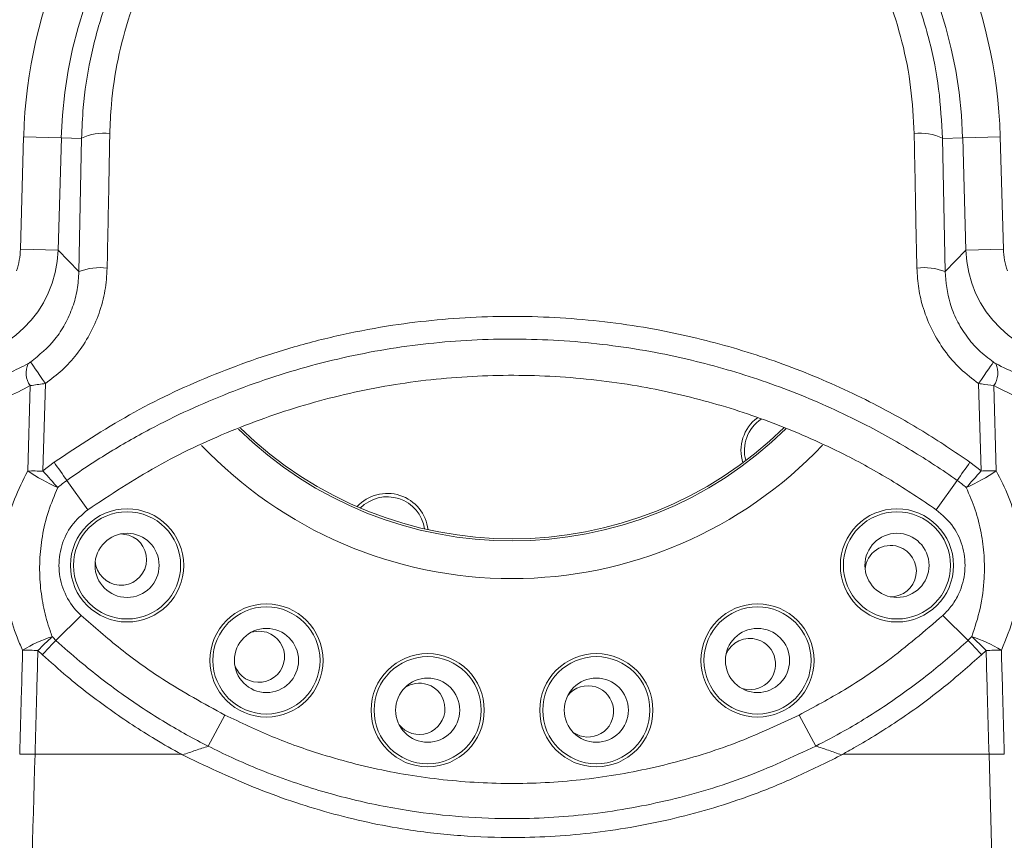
# Model space of a CAD drawing. Header units: millimetres. Extents: x 0 to 16820, y 0 to 11880.
# Tile 24 of 120: x 2656 to 2786, y 7948 to 8057. Entities that reach past the tile are written whole.
import ezdxf

# ---------------------------------------------------------------- set-up
doc = ezdxf.new("R2010")
doc.units = ezdxf.units.MM
doc.header["$LTSCALE"] = 20
doc.linetypes.add('PHANTOM', pattern=[12.7, 6.35, -1.27, 1.27, -1.27, 1.27, -1.27])
doc.styles.add('SLDTEXTSTYLE0', font='TXT', dxfattribs={"width": 0.605})
doc.dimstyles.new('SLDDIMSTYLE0', dxfattribs={"dimtxt": 140, "dimasz": 100, "dimexe": 0, "dimexo": 0.0625, "dimgap": 35, "dimtad": 1, "dimtoh": 1, "dimdec": 0, "dimrnd": 1e-09, "dimzin": 12, "dimdsep": 46, "dimtxsty": 'SLDTEXTSTYLE0', "dimsah": 1, "dimcen": 0.09, "dimadec": 0, "dimazin": 0, "dimtfac": 1, "dimtofl": 0, "dimtmove": 0, "dimatfit": 3, "dimfxl": 0, "dimfrac": 2, "dimtolj": 1, "dimtzin": 12, "dimarcsym": 0})

# ---------------------------------------------------------------- blocks, each defined once
blk = doc.blocks.new('*D5')
at = {"color": 7, "linetype": 'Continuous', "lineweight": 0}
for p, q in [((2720.78, 9015.29), (5150.78, 9015.29)), ((5120.78, 9015.29), (5120.78, 6644.47)), ((2871.03, 6644.47), (5150.78, 6644.47))]:
    blk.add_line(p, q, dxfattribs=at)
for points in [[(5120.78, 9015.29), (5105.78, 8915.29), (5135.78, 8915.29)], [(5120.78, 6644.47), (5135.78, 6744.47), (5105.78, 6744.47)]]:
    blk.add_solid(points, dxfattribs=at)
at = {"color": 7, "linetype": 'Continuous', "lineweight": 0, "insert": (4940.31, 7616), "char_height": 140, "attachment_point": 1, "rotation": 90, "style": 'SLDTEXTSTYLE0'}
blk.add_mtext('2371', dxfattribs=at)

msp = doc.modelspace()

# ---------------------------------------------------------------- linework, layer by layer
at = {"color": 8, "linetype": 'Continuous', "lineweight": 0}
for p, q in [((2655.64, 8026.41), (2656.06, 8041.3)), ((2661.06, 8041.16), (2656.06, 8041.3)), ((2661.06, 8041.16), (2660.63, 8026.27)), ((2663.74, 8041.08), (2661.06, 8041.16)), ((2663.39, 8023.43), (2663.74, 8041.08)), ((2777.83, 8041.08), (2780.51, 8041.16)), ((2777.83, 8041.08), (2778.17, 8023.43)), ((2780.51, 8041.16), (2785.5, 8041.3)), ((2780.93, 8026.27), (2780.51, 8041.16)), ((2785.5, 8041.3), (2785.92, 8026.41)), ((2655.64, 8026.41), (2660.63, 8026.27)), ((2660.63, 8026.27), (2663.39, 8023.43)), ((2778.17, 8023.43), (2780.93, 8026.27)), ((2780.93, 8026.27), (2785.92, 8026.41)), ((2656.6, 7997), (2656.92, 8008.31)), ((2658.95, 8008.59), (2658.62, 7997)), ((2782.95, 7997), (2782.62, 8008.59)), ((2784.65, 8008.31), (2784.97, 7997)), ((2658.62, 7997), (2660.09, 7998.17)), ((2781.47, 7998.17), (2782.95, 7997)), ((2664.56, 7991.87), (2661.79, 7995.76)), ((2777, 7991.87), (2779.78, 7995.76)), ((2660.34, 7974.55), (2660.34, 7974.55)), ((2781.22, 7974.55), (2781.22, 7974.55)), ((2658.55, 7972.65), (2657.95, 7973.22)), ((2783.61, 7973.22), (2783.02, 7972.65)), ((2680.53, 7960.53), (2682.74, 7964.66)), ((2761.04, 7960.53), (2758.82, 7964.66)), ((2676.88, 7959.47), (2657.57, 7959.47)), ((2676.88, 7959.47), (2677.12, 7959.38)), ((2764.44, 7959.38), (2764.68, 7959.47)), ((2784, 7959.47), (2764.68, 7959.47))]:
    msp.add_line(p, q, dxfattribs=at)
at = {"color": 7, "linetype": 'Continuous', "lineweight": 0}
for p, q in [((2670, 7988.49), (2668.95, 7988.66)), ((2663.67, 7977.87), (2660.34, 7974.55)), ((2781.22, 7974.55), (2777.9, 7977.87))]:
    msp.add_line(p, q, dxfattribs=at)
at = {"color": 8, "linetype": 'Continuous', "lineweight": 0, "flags": 128}
for points in [[(2656.98, 8011.44), (2657.04, 8011.35), (2657.17, 8011.17), (2657.35, 8010.9), (2657.59, 8010.55), (2657.88, 8010.13), (2658.21, 8009.65), (2658.57, 8009.13), (2658.95, 8008.59)], [(2784.59, 8011.44), (2784.52, 8011.35), (2784.4, 8011.17), (2784.21, 8010.9), (2783.97, 8010.55), (2783.68, 8010.13), (2783.36, 8009.65), (2783, 8009.13), (2782.62, 8008.59)], [(2660.58, 7994.8), (2660.35, 7995.05), (2660.12, 7995.31), (2659.87, 7995.59), (2659.63, 7995.86), (2659.38, 7996.14), (2659.13, 7996.43), (2658.87, 7996.71), (2658.62, 7997)], [(2780.99, 7994.8), (2781.22, 7995.05), (2781.45, 7995.32), (2781.69, 7995.59), (2781.94, 7995.86), (2782.19, 7996.14), (2782.44, 7996.43), (2782.69, 7996.71), (2782.95, 7997)]]:
    msp.add_lwpolyline(points, dxfattribs=at)
at = {"color": 7, "linetype": 'Continuous', "lineweight": 0, "flags": 128}
msp.add_lwpolyline([(2688.29, 7975.62), (2687.18, 7975.79), (2686.23, 7975.63)], dxfattribs=at)
at = {"color": 7, "linetype": 'Continuous', "lineweight": 0}
for centre, radius in [((2669.77, 7984.49), 7.5), ((2771.8, 7984.49), 7.5), ((2669.77, 7984.49), 4.25), ((2771.8, 7984.49), 4.25), ((2688.24, 7971.89), 7.5), ((2753.32, 7971.89), 7.5), ((2688.24, 7971.89), 4.25), ((2753.32, 7971.89), 4.25), ((2709.61, 7965.3), 7.5), ((2731.96, 7965.3), 7.5), ((2709.61, 7965.3), 4.25), ((2731.96, 7965.3), 4.25)]:
    msp.add_circle(centre, radius, dxfattribs=at)
at = {"color": 8, "linetype": 'Continuous', "lineweight": 0}
for centre in [(2669.77, 7984.49), (2771.8, 7984.49), (2688.24, 7971.89), (2753.32, 7971.89), (2709.61, 7965.3), (2731.96, 7965.3)]:
    msp.add_circle(centre, 7.1, dxfattribs=at)
at = {"color": 7, "linetype": 'Continuous', "lineweight": 30}
for centre, radius, start, end in [((2720.78, 7139.47), 1875.82, 300, 180), ((1820.78, 7139.47), 975.82, 25.3311, 79.6689)]:
    msp.add_arc(centre, radius, start, end, dxfattribs=at)
at = {"color": 7, "linetype": 'PHANTOM', "lineweight": 30}
msp.add_arc((2720.78, 7139.47), 1203.01, 352.93959, 127.06041, dxfattribs=at)
at = {"color": 7, "linetype": 'Continuous', "lineweight": 0}
for centre, radius, start, end in [((2720.78, 8039.47), 112.5, 342, 162), ((2720.78, 8039.47), 112, 335.7818, 204.2182), ((2720.78, 8039.47), 111.7, 336.0886, 162), ((2720.78, 8039.47), 100, 2.5473, 177.4527), ((2756.58, 7999.71), 5.45, 126.9782, 197.34), ((2756.58, 7999.71), 5, 123.5422, 195.5127), ((2720.78, 8039.47), 51.46, 225.627, 314.422), ((2704.25, 7988.58), 5.45, 72, 137.34), ((2704.25, 7988.58), 5, 72, 135.5127), ((2704.25, 7988.58), 5, 8.4873, 72), ((2704.25, 7988.58), 5.45, 6.66, 72), ((2668.95, 7985.26), 3.4, 183.2987, 72), ((2770.97, 7983.73), 3.4, 72, 175.8439), ((2770.97, 7983.73), 3.4, 269.0132, 72), ((2687.23, 7972.39), 3.4, 200.4416, 72), ((2752.31, 7971.41), 3.4, 72, 158.7013), ((2752.31, 7971.41), 3.4, 251.8701, 72), ((2708.5, 7965.48), 3.4, 217.5844, 72), ((2708.5, 7965.48), 3.4, 72, 124.4156), ((2730.85, 7965.14), 3.4, 72, 141.5585), ((2730.85, 7965.14), 3.4, 234.7272, 72)]:
    msp.add_arc(centre, radius, start, end, dxfattribs=at)
at = {"color": 8, "linetype": 'Continuous', "lineweight": 0}
for centre, radius, start, end in [((2720.78, 8039.47), 87.93, 119.9393, 177.4527), ((2720.78, 8039.47), 87.93, 2.5473, 60.0607), ((2720.78, 8039.47), 82.94, 119.9393, 177.4527), ((2720.78, 8039.47), 82.94, 2.5473, 60.0607), ((2720.78, 8039.47), 64.74, 1.6236, 178.3764), ((2720.78, 8039.47), 59.75, 1.6236, 178.3764), ((2666.58, 8035.51), 6.26, 81.7609, 117.0363), ((2774.98, 8035.51), 6.26, 62.9637, 98.2391), ((2666.18, 8016.24), 7.71, 82.8868, 111.1587), ((2775.39, 8016.24), 7.71, 68.8413, 97.1132), ((2659.42, 8010.01), 3.03, 156.2088, 214.0691), ((2782.14, 8010.01), 3.03, 325.9309, 23.7912), ((2720.78, 8039.47), 51.74, 225.5103, 314.5657), ((2720.78, 8039.47), 56.73, 223.5305, 316.4939), ((3058.32, 8277.9), 486.66, 215.0854, 215.4322), ((2382.57, 8277.74), 487.12, 324.6285, 324.975), ((2657.4, 7943.81), 53.19, 88.6838, 90.8635), ((2671.4, 8019.01), 26.52, 236.076, 245.9238), ((2770.17, 8019.02), 26.53, 294.0682, 303.9115), ((2784.17, 7943.82), 53.19, 89.1365, 91.3162), ((2665.4, 7957.68), 18.23, 107.7527, 121.3169), ((2700.59, 7931), 60, 132.7709, 135.2825), ((2740.98, 7930.99), 60.01, 44.725, 47.2365), ((2776.16, 7957.68), 18.23, 58.6876, 72.2508), ((2653.95, 7821.39), 151.88, 88.4888, 89.2533), ((2787.62, 7821.4), 151.87, 90.7467, 91.5112)]:
    msp.add_arc(centre, radius, start, end, dxfattribs=at)
for centre, major_axis, ratio, start_param, end_param in [((2645.63, 8026.72), (-10.46, 10.77), 0.999109, 2.371694, 3.911491), ((2645.63, 8026.72), (6.99, -7.19), 0.99734, 0.474745, 0.769898), ((2795.93, 8026.72), (10.46, 10.77), 0.999109, 2.371694, 3.911491), ((2795.93, 8026.72), (-6.99, -7.19), 0.99734, 5.513287, 5.80844)]:
    msp.add_ellipse(centre, major_axis=major_axis, ratio=ratio, start_param=start_param, end_param=end_param, dxfattribs=at)
for points, knots in [([(2622.59, 8043.83), (2622.7, 8045.99), (2622.97, 8051.06), (2624.15, 8058.96), (2626.15, 8067.47), (2628.88, 8075.74), (2632.6, 8084.42), (2637.55, 8093.35), (2643.88, 8102.3), (2650.97, 8110.29), (2658.67, 8117.29), (2666.85, 8123.31), (2675.51, 8128.41), (2684.58, 8132.56), (2693.92, 8135.73), (2703.21, 8137.95), (2709.42, 8138.65), (2712.34, 8138.98)], [0, 0, 0, 0, 0.045061, 0.106189, 0.167546, 0.228911, 0.29005, 0.367477, 0.445127, 0.522549, 0.593588, 0.664806, 0.735823, 0.803739, 0.871837, 0.93973, 1, 1, 1, 1]), ([(2729.23, 8138.98), (2731.11, 8138.79), (2735.85, 8138.29), (2743.36, 8136.82), (2751.64, 8134.46), (2759.65, 8131.4), (2767.41, 8127.64), (2774.86, 8123.16), (2781.93, 8118), (2788.51, 8112.26), (2795.13, 8105.36), (2801.54, 8097.13), (2807.43, 8087.5), (2812.22, 8077.24), (2815.77, 8066.45), (2818.2, 8055.28), (2818.72, 8047.65), (2818.98, 8043.83)], [0, 0, 0, 0, 0.038859, 0.097843, 0.157085, 0.216348, 0.275358, 0.336577, 0.398038, 0.459516, 0.520757, 0.600462, 0.68041, 0.760114, 0.839999, 0.920133, 1, 1, 1, 1]), ([(2709.68, 8136.38), (2707.88, 8136.13), (2702.93, 8135.45), (2694.98, 8133.54), (2686.01, 8130.45), (2677.31, 8126.43), (2669, 8121.48), (2661.16, 8115.64), (2653.77, 8108.86), (2646.97, 8101.11), (2640.9, 8092.43), (2635.71, 8082.97), (2631.56, 8072.76), (2628.55, 8061.92), (2627, 8052.41), (2626.69, 8046.55), (2626.58, 8044.47)], [0, 0, 0, 0, 0.039406, 0.10844, 0.177691, 0.246752, 0.319234, 0.391924, 0.464432, 0.543723, 0.623244, 0.702543, 0.786207, 0.870136, 0.953783, 1, 1, 1, 1]), ([(2814.99, 8044.47), (2814.74, 8048.16), (2814.24, 8055.56), (2811.92, 8066.38), (2808.52, 8076.83), (2803.93, 8086.76), (2798.29, 8096.1), (2792.15, 8104.07), (2785.79, 8110.76), (2779.49, 8116.33), (2772.7, 8121.34), (2765.56, 8125.68), (2758.11, 8129.33), (2750.42, 8132.3), (2742.47, 8134.59), (2736.24, 8135.82), (2732.69, 8136.28), (2731.89, 8136.38)], [0, 0, 0, 0, 0.081925, 0.16412, 0.246063, 0.327729, 0.409642, 0.491306, 0.553842, 0.616618, 0.679374, 0.741882, 0.801881, 0.862142, 0.92238, 0.982347, 1, 1, 1, 1]), ([(2628.75, 8044.17), (2629.06, 8047.69), (2629.69, 8054.74), (2632.14, 8065.02), (2635.62, 8074.93), (2640.23, 8084.34), (2645.84, 8093.15), (2652.46, 8101.34), (2660.07, 8108.79), (2668.59, 8115.39), (2677.03, 8120.49), (2685.11, 8124.28), (2692.6, 8127.05), (2700.33, 8129.17), (2705.68, 8130.15), (2708.42, 8130.52), (2708.5, 8130.53)], [0, 0, 0, 0, 0.082914, 0.166103, 0.249035, 0.331718, 0.414651, 0.497334, 0.581934, 0.666806, 0.751373, 0.812926, 0.874737, 0.93653, 0.998057, 1, 1, 1, 1]), ([(2733.07, 8130.53), (2734.67, 8130.29), (2739.41, 8129.58), (2747.15, 8127.66), (2756.08, 8124.5), (2764.71, 8120.4), (2772.93, 8115.38), (2780.64, 8109.48), (2787.85, 8102.67), (2794.4, 8094.93), (2800.18, 8086.33), (2804.69, 8077.7), (2808.04, 8069.23), (2810.42, 8061.06), (2812.12, 8052.69), (2812.59, 8047), (2812.82, 8044.17)], [0, 0, 0, 0, 0.03736, 0.110405, 0.183678, 0.256747, 0.332982, 0.409439, 0.485696, 0.567729, 0.650006, 0.73204, 0.7989, 0.866034, 0.933157, 1, 1, 1, 1]), ([(2676.9, 8115.67), (2674.88, 8114.47), (2670.84, 8112.08), (2665.15, 8107.89), (2659.75, 8103.28), (2654.66, 8098.13), (2649.93, 8092.52), (2645.6, 8086.39), (2641.77, 8079.86), (2638.51, 8073.01), (2635.87, 8065.96), (2633.84, 8058.69), (2632.37, 8051.17), (2631.95, 8046.01), (2631.74, 8043.43)], [0, 0, 0, 0, 0.078446, 0.156895, 0.237339, 0.317784, 0.401861, 0.485938, 0.572324, 0.658707, 0.742801, 0.826891, 0.913447, 1, 1, 1, 1]), ([(2809.83, 8043.43), (2809.6, 8046.12), (2809.16, 8051.5), (2807.55, 8059.49), (2805.25, 8067.37), (2802.28, 8074.79), (2798.81, 8081.64), (2794.91, 8087.98), (2790.45, 8094.03), (2785.68, 8099.44), (2780.77, 8104.21), (2775.76, 8108.39), (2770.42, 8112.27), (2766.59, 8114.53), (2764.67, 8115.67)], [0, 0, 0, 0, 0.090247, 0.180497, 0.273847, 0.367202, 0.45065, 0.534099, 0.619804, 0.705508, 0.778348, 0.851186, 0.925594, 1, 1, 1, 1]), ([(2663.74, 8041.08), (2663.8, 8042.45), (2663.94, 8045.98), (2664.81, 8051.62), (2666.48, 8057.9), (2668.84, 8063.91), (2671.84, 8069.56), (2675.41, 8074.81), (2679.52, 8079.61), (2684.1, 8083.89), (2689.08, 8087.62), (2694.44, 8090.79), (2700.1, 8093.35), (2706, 8095.28), (2712.11, 8096.58), (2718.37, 8097.18), (2724.68, 8097.1), (2731, 8096.32), (2737.25, 8094.81), (2743.33, 8092.59), (2749.16, 8089.7), (2754.64, 8086.12), (2759.7, 8081.92), (2764.25, 8077.19), (2768.21, 8071.95), (2771.56, 8066.3), (2774.24, 8060.32), (2776.19, 8054.06), (2777.48, 8047.63), (2777.71, 8043.26), (2777.83, 8041.08)], [0, 0, 0, 0, 0.023282, 0.060114, 0.097062, 0.133895, 0.169843, 0.205899, 0.241845, 0.276883, 0.312025, 0.34706, 0.381764, 0.416573, 0.451274, 0.486482, 0.521805, 0.557014, 0.593227, 0.629564, 0.665782, 0.702785, 0.739915, 0.776923, 0.814062, 0.851322, 0.888463, 0.925603, 0.962861, 1, 1, 1, 1]), ([(2774.09, 8041.7), (2773.98, 8043.75), (2773.76, 8047.84), (2772.57, 8053.88), (2770.75, 8059.75), (2768.24, 8065.37), (2765.12, 8070.68), (2761.43, 8075.59), (2757.17, 8080.04), (2752.45, 8083.98), (2747.32, 8087.35), (2741.87, 8090.07), (2736.19, 8092.15), (2730.34, 8093.57), (2724.43, 8094.31), (2718.52, 8094.38), (2712.67, 8093.81), (2706.96, 8092.6), (2701.44, 8090.78), (2696.14, 8088.38), (2691.14, 8085.4), (2686.48, 8081.89), (2682.2, 8077.87), (2678.37, 8073.36), (2675.03, 8068.43), (2672.23, 8063.12), (2670.03, 8057.48), (2668.48, 8051.59), (2667.66, 8046.29), (2667.53, 8042.98), (2667.48, 8041.7)], [0, 0, 0, 0, 0.037232, 0.074582, 0.111815, 0.149019, 0.186341, 0.223542, 0.260541, 0.297661, 0.334654, 0.370788, 0.407041, 0.44317, 0.478264, 0.513474, 0.548568, 0.583182, 0.617906, 0.652524, 0.687537, 0.722659, 0.757678, 0.793673, 0.829779, 0.865778, 0.902701, 0.939738, 0.976661, 1, 1, 1, 1]), ([(2667.48, 8041.7), (2667.43, 8039.08), (2667.32, 8033.16), (2667.2, 8027.21), (2667.13, 8023.89)], [0, 0, 0, 0, 0.443203, 1, 1, 1, 1]), ([(2774.44, 8023.89), (2774.38, 8026.53), (2774.26, 8032.48), (2774.15, 8038.4), (2774.09, 8041.7)], [0, 0, 0, 0, 0.443203, 1, 1, 1, 1]), ([(2667.13, 8023.89), (2667.07, 8022.89), (2666.93, 8020.87), (2666.13, 8017.89), (2664.87, 8015.03), (2663.19, 8012.5), (2661.21, 8010.3), (2659.71, 8009.16), (2658.95, 8008.59)], [0, 0, 0, 0, 0.167738, 0.339722, 0.511054, 0.687197, 0.841787, 1, 1, 1, 1]), ([(2782.62, 8008.59), (2781.8, 8009.21), (2780.12, 8010.49), (2778.07, 8012.89), (2776.41, 8015.59), (2775.29, 8018.37), (2774.6, 8021.17), (2774.49, 8022.98), (2774.44, 8023.89)], [0, 0, 0, 0, 0.171698, 0.348418, 0.520341, 0.697143, 0.847059, 1, 1, 1, 1]), ([(2656.98, 8011.44), (2658.13, 8012.38), (2659.91, 8013.84), (2661.61, 8016.47), (2662.6, 8018.69), (2663.24, 8021.04), (2663.34, 8022.63), (2663.39, 8023.43)], [0, 0, 0, 0, 0.311379, 0.482601, 0.658816, 0.827222, 1, 1, 1, 1]), ([(2778.17, 8023.43), (2778.31, 8022.02), (2778.52, 8019.8), (2779.7, 8016.94), (2780.98, 8014.84), (2782.61, 8012.94), (2783.92, 8011.94), (2784.59, 8011.44)], [0, 0, 0, 0, 0.3034344, 0.4753286, 0.6521834, 0.8235119, 1, 1, 1, 1]), ([(2660.09, 7998.17), (2663.38, 8000.33), (2669.97, 8004.68), (2680.68, 8009.74), (2690.24, 8013.1), (2698.39, 8015.15), (2706.67, 8016.69), (2716.78, 8017.63), (2728.66, 8017.42), (2739.83, 8015.95), (2750.18, 8013.45), (2759.68, 8010.19), (2768.03, 8006.38), (2775.3, 8002.35), (2779.42, 7999.56), (2781.47, 7998.17)], [0, 0, 0, 0, 0.091244, 0.182777, 0.274019, 0.325778, 0.377537, 0.469041, 0.56084, 0.652343, 0.729783, 0.8074, 0.88484, 0.94242, 1, 1, 1, 1]), ([(2779.78, 7995.76), (2779.78, 7995.76), (2777.8, 7997.15), (2773.76, 7999.79), (2766.7, 8003.73), (2758.57, 8007.41), (2749.34, 8010.57), (2739.29, 8012.99), (2728.43, 8014.41), (2716.9, 8014.62), (2705.41, 8013.55), (2694.13, 8011.16), (2683.18, 8007.54), (2674.22, 8003.42), (2667.15, 7999.38), (2663.55, 7997), (2661.79, 7995.76), (2661.79, 7995.76)], [0, 0, 0, 0, 0, 0.057603, 0.115205, 0.192643, 0.270259, 0.347698, 0.439186, 0.530967, 0.622456, 0.713913, 0.805664, 0.897123, 0.948561, 1, 1, 1, 1, 1]), ([(2648.19, 8009.12), (2649.32, 8009.14), (2651.29, 8009.18), (2654.17, 8009.93), (2655.82, 8010.79), (2656.65, 8011.23)], [0, 0, 0, 0, 0.402929, 0.697385, 1, 1, 1, 1]), ([(2656.65, 8011.23), (2656.67, 8011.24), (2656.76, 8011.29), (2656.87, 8011.36), (2656.97, 8011.43), (2656.98, 8011.44)], [0, 0, 0, 0, 0.150858, 0.862273, 1, 1, 1, 1]), ([(2784.59, 8011.44), (2784.61, 8011.42), (2784.72, 8011.35), (2784.83, 8011.28), (2784.91, 8011.23)], [0, 0, 0, 0, 0.193785, 1, 1, 1, 1]), ([(2784.91, 8011.23), (2785.87, 8010.74), (2787.73, 8009.79), (2790.61, 8009.15), (2792.45, 8009.13), (2793.38, 8009.12)], [0, 0, 0, 0, 0.346002, 0.668825, 1, 1, 1, 1]), ([(2656.92, 8008.31), (2655.89, 8007.77), (2653.8, 8006.66), (2650.13, 8005.65), (2647.56, 8005.57), (2646.1, 8005.53)], [0, 0, 0, 0, 0.296487, 0.602301, 1, 1, 1, 1]), ([(2658.95, 8008.59), (2658.35, 8008.51), (2657.64, 8008.42), (2657.01, 8008.32), (2656.92, 8008.31)], [0, 0, 0, 0, 0.846631, 1, 1, 1, 1]), ([(2784.65, 8008.31), (2784.12, 8008.39), (2783.46, 8008.48), (2782.75, 8008.57), (2782.62, 8008.59)], [0, 0, 0, 0, 0.810172, 1, 1, 1, 1]), ([(2795.46, 8005.53), (2794.3, 8005.55), (2791.93, 8005.6), (2788.24, 8006.45), (2785.87, 8007.68), (2784.65, 8008.31)], [0, 0, 0, 0, 0.320171, 0.648766, 1, 1, 1, 1]), ([(2655.93, 7973.26), (2655.79, 7973.56), (2655.16, 7974.96), (2654.23, 7977.58), (2653.43, 7981.31), (2653.21, 7985.24), (2653.64, 7989.32), (2654.74, 7993.31), (2655.98, 7995.77), (2656.6, 7997)], [0, 0, 0, 0, 0.040568, 0.19164, 0.34258, 0.504065, 0.665486, 0.832663, 1, 1, 1, 1]), ([(2784.97, 7997), (2785.54, 7995.88), (2786.7, 7993.61), (2787.78, 7989.93), (2788.31, 7986.15), (2788.24, 7982.05), (2787.45, 7977.64), (2786.25, 7974.74), (2785.64, 7973.26)], [0, 0, 0, 0, 0.153137, 0.310275, 0.458674, 0.611527, 0.802249, 1, 1, 1, 1]), ([(2661.79, 7995.76), (2661.79, 7995.76), (2661.37, 7995.46), (2660.97, 7995.13), (2660.58, 7994.8)], [0, 0, 0, 0, 0.000039, 1, 1, 1, 1]), ([(2780.99, 7994.8), (2780.59, 7995.13), (2780.2, 7995.46), (2779.78, 7995.76), (2779.78, 7995.76)], [0, 0, 0, 0, 0.999961, 1, 1, 1, 1]), ([(2660.58, 7994.8), (2660.14, 7993.76), (2659.26, 7991.69), (2658.48, 7988.41), (2658.13, 7985.11), (2658.21, 7981.89), (2658.68, 7978.78), (2659.3, 7976.53), (2659.75, 7975.31), (2659.84, 7975.05)], [0, 0, 0, 0, 0.166498, 0.33287, 0.490619, 0.648434, 0.802745, 0.957165, 1, 1, 1, 1]), ([(2781.72, 7975.05), (2782.13, 7976.28), (2782.95, 7978.77), (2783.41, 7982.42), (2783.4, 7985.81), (2783, 7988.86), (2782.23, 7991.91), (2781.41, 7993.83), (2780.99, 7994.8)], [0, 0, 0, 0, 0.195795, 0.3971, 0.542246, 0.690796, 0.843644, 1, 1, 1, 1]), ([(2658.55, 7972.65), (2658.59, 7972.69), (2658.82, 7972.95), (2659.44, 7973.62), (2659.99, 7974.19), (2660.34, 7974.55)], [0, 0, 0, 0, 0.058392, 0.383134, 1, 1, 1, 1]), ([(2659.84, 7975.05), (2660.01, 7974.88), (2660.17, 7974.71), (2660.34, 7974.55), (2660.34, 7974.55)], [0, 0, 0, 0, 0.999915, 1, 1, 1, 1]), ([(2660.34, 7974.55), (2660.34, 7974.55), (2661.38, 7973.6), (2664.19, 7971.13), (2668.99, 7967.41), (2674.68, 7963.67), (2678.6, 7961.5), (2680.53, 7960.53), (2680.53, 7960.53)], [0, 0, 0, 0, 0.000002, 0.172031, 0.455727, 0.737706, 0.999998, 1, 1, 1, 1]), ([(2761.04, 7960.53), (2762.3, 7961.19), (2765.62, 7962.93), (2770.76, 7966.15), (2776.25, 7970.18), (2779.64, 7973.1), (2781.22, 7974.55), (2781.22, 7974.55)], [0, 0, 0, 0, 0.172542, 0.455901, 0.737938, 0.999998, 1, 1, 1, 1]), ([(2781.22, 7974.55), (2781.22, 7974.55), (2781.39, 7974.71), (2781.56, 7974.88), (2781.72, 7975.05)], [0, 0, 0, 0, 0.000085, 1, 1, 1, 1]), ([(2783.02, 7972.65), (2782.98, 7972.69), (2782.75, 7972.95), (2782.13, 7973.62), (2781.58, 7974.19), (2781.22, 7974.55)], [0, 0, 0, 0, 0.061942, 0.383142, 1, 1, 1, 1]), ([(2655.54, 7959.49), (2655.54, 7959.49), (2655.62, 7962.37), (2655.75, 7966.96), (2655.88, 7971.54), (2655.93, 7973.26)], [0, 0, 0, 0, 0.000004, 0.62596, 1, 1, 1, 1]), ([(2657.95, 7973.22), (2657.91, 7971.5), (2657.78, 7966.92), (2657.65, 7962.33), (2657.57, 7959.47)], [0, 0, 0, 0, 0.374852, 1, 1, 1, 1]), ([(2784, 7959.47), (2783.92, 7962.33), (2783.79, 7966.92), (2783.66, 7971.5), (2783.61, 7973.22)], [0, 0, 0, 0, 0.624958, 1, 1, 1, 1]), ([(2785.64, 7973.26), (2785.69, 7971.54), (2785.82, 7966.96), (2785.95, 7962.37), (2786.03, 7959.49), (2786.03, 7959.49)], [0, 0, 0, 0, 0.3742296, 0.9999956, 1, 1, 1, 1]), ([(2677.12, 7959.38), (2677.07, 7959.41), (2675.85, 7960.07), (2672.57, 7961.95), (2667.45, 7965.31), (2662.5, 7969.12), (2659.63, 7971.68), (2658.55, 7972.65)], [0, 0, 0, 0, 0.008189, 0.182158, 0.494976, 0.809692, 1, 1, 1, 1]), ([(2783.02, 7972.65), (2781.36, 7971.19), (2777.91, 7968.14), (2772.25, 7964.01), (2767.7, 7961.18), (2765.05, 7959.71), (2764.5, 7959.41), (2764.44, 7959.38)], [0, 0, 0, 0, 0.290244, 0.603148, 0.917491, 0.991815, 1, 1, 1, 1]), ([(2677.12, 7959.38), (2677.7, 7959.58), (2678.86, 7959.99), (2679.97, 7960.35), (2680.53, 7960.53)], [0, 0, 0, 0, 0.501629, 1, 1, 1, 1]), ([(2680.52, 7960.53), (2681.56, 7960.02), (2685.06, 7958.3), (2691.24, 7955.83), (2699.15, 7953.46), (2706.83, 7951.92), (2714.17, 7951.09), (2722.28, 7950.8), (2731.55, 7951.38), (2741.8, 7953.25), (2751.74, 7956.2), (2757.96, 7959.09), (2761.04, 7960.53)], [0, 0, 0, 0, 0.041409, 0.140084, 0.238973, 0.337648, 0.420978, 0.504309, 0.628742, 0.753611, 0.878051, 1, 1, 1, 1]), ([(2764.44, 7959.38), (2763.87, 7959.59), (2762.72, 7960.01), (2761.6, 7960.36), (2761.04, 7960.53)], [0, 0, 0, 0, 0.500737, 1, 1, 1, 1]), ([(2657.57, 7959.47), (2656.41, 7918.24), (2655.05, 7870.14), (2653.47, 7815.16), (2652.86, 7794.53), (2652.25, 7773.9), (2651.66, 7753.28), (2651.09, 7732.67), (2650.41, 7705.25), (2649.51, 7671.08), (2648.25, 7630.15), (2647.06, 7590.27), (2645.95, 7551.43), (2644.86, 7513.63), (2643.77, 7475.79), (2642.69, 7437.91), (2641.6, 7399.98), (2639.12, 7312.25), (2637, 7237.17), (2635.23, 7174.74)], [0, 0, 0, 0, 0.157319, 0.1835524, 0.2098033, 0.2360529, 0.2622848, 0.2884947, 0.3147007, 0.3671057, 0.4195183, 0.471931, 0.5202394, 0.568574, 0.6169059, 0.6652163, 0.7135011, 0.7617764, 1, 1, 1, 1]), ([(2655.54, 7959.49), (2655.67, 7959.49), (2656.3, 7959.49), (2657.01, 7959.47), (2657.57, 7959.47)], [0, 0, 0, 0, 0.209319, 1, 1, 1, 1]), ([(2764.68, 7959.47), (2762.71, 7958.49), (2758.76, 7956.52), (2751.39, 7953.47), (2742.41, 7950.79), (2731.86, 7948.89), (2722.32, 7948.29), (2713.98, 7948.59), (2705.73, 7949.5), (2696.49, 7951.53), (2686.44, 7954.92), (2680.07, 7957.95), (2676.88, 7959.47)], [0, 0, 0, 0, 0.072414, 0.144785, 0.261762, 0.379137, 0.496109, 0.574423, 0.652737, 0.768268, 0.884247, 1, 1, 1, 1]), ([(2784, 7959.47), (2784.15, 7959.47), (2784.85, 7959.48), (2785.51, 7959.49), (2786.03, 7959.49)], [0, 0, 0, 0, 0.209327, 1, 1, 1, 1]), ([(2806.34, 7174.74), (2804.06, 7255.3), (2801.6, 7342.26), (2798.96, 7435.63), (2798.4, 7454.81), (2797.85, 7473.95), (2797.29, 7493.07), (2795.83, 7543.69), (2794.33, 7595.58), (2792.83, 7648.61), (2792.21, 7671.34), (2791.58, 7694.11), (2790.93, 7716.92), (2789.31, 7768.77), (2786.98, 7849.62), (2784.99, 7922.85), (2784, 7959.47)], [0, 0, 0, 0, 0.3073791, 0.3318103, 0.3562518, 0.3807176, 0.4051945, 0.4296553, 0.575068, 0.6041798, 0.633314, 0.6624329, 0.6915167, 0.7205861, 0.8602928, 1, 1, 1, 1])]:
    msp.add_open_spline(points, degree=3, knots=knots, dxfattribs=at)
at = {"color": 7, "linetype": 'Continuous', "lineweight": 0}
for points, knots in [([(2777, 7991.87), (2775.03, 7993.2), (2771.07, 7995.86), (2764.06, 7999.69), (2756, 8003.28), (2746.83, 8006.31), (2736.98, 8008.52), (2726.5, 8009.72), (2715.51, 8009.74), (2704.58, 8008.55), (2693.86, 8006.11), (2683.5, 8002.48), (2673.61, 7997.82), (2667.56, 7993.84), (2664.56, 7991.87)], [0, 0, 0, 0, 0.059695, 0.119391, 0.19979, 0.280386, 0.360784, 0.452298, 0.544103, 0.635617, 0.727051, 0.818777, 0.910212, 1, 1, 1, 1]), ([(2664.56, 7991.87), (2663.8, 7991.21), (2662.27, 7989.9), (2660.96, 7987.11), (2660.58, 7984.08), (2661.24, 7981.09), (2662.48, 7979.03), (2663.43, 7978.1), (2663.67, 7977.87)], [0, 0, 0, 0, 0.186402, 0.372783, 0.560041, 0.748628, 0.938524, 1, 1, 1, 1]), ([(2777.9, 7977.87), (2778.32, 7978.3), (2779.16, 7979.17), (2780.27, 7981.11), (2780.97, 7983.71), (2780.7, 7986.79), (2779.44, 7989.74), (2777.84, 7991.14), (2777, 7991.87)], [0, 0, 0, 0, 0.113238, 0.226474, 0.417172, 0.607189, 0.796058, 1, 1, 1, 1]), ([(2663.67, 7977.87), (2665.39, 7976.36), (2668.83, 7973.35), (2675.15, 7968.81), (2679.95, 7966.18), (2682.74, 7964.66)], [0, 0, 0, 0, 0.295294, 0.5905884, 1, 1, 1, 1]), ([(2758.82, 7964.66), (2760.84, 7965.74), (2764.89, 7967.91), (2771.35, 7972.23), (2775.49, 7975.8), (2777.9, 7977.87)], [0, 0, 0, 0, 0.295304, 0.590607, 1, 1, 1, 1]), ([(2682.74, 7964.66), (2684.83, 7963.66), (2689.01, 7961.67), (2696.33, 7959.08), (2704.66, 7956.97), (2713.99, 7955.7), (2723.41, 7955.45), (2732.81, 7956.28), (2742.06, 7958.16), (2750.81, 7960.9), (2756.24, 7963.44), (2758.82, 7964.66)], [0, 0, 0, 0, 0.088009, 0.176018, 0.294898, 0.414154, 0.533033, 0.652381, 0.77211, 0.891459, 1, 1, 1, 1])]:
    msp.add_open_spline(points, degree=3, knots=knots, dxfattribs=at)

# ---------------------------------------------------------------- dimensions: what is measured, and where the dimension line sits
dim = msp.add_linear_dim(base=(5120.78, 6644.47), p1=(2720.78, 9015.29), p2=(2871.03, 6644.47), angle=90, dimstyle='SLDDIMSTYLE0', dxfattribs=at)
dim.commit()
dim.dimension.update_dxf_attribs({"geometry": '*D5', "text_midpoint": (5120.78, 7829.88), "dimtype": 160})

doc.saveas('drawing.dxf')
